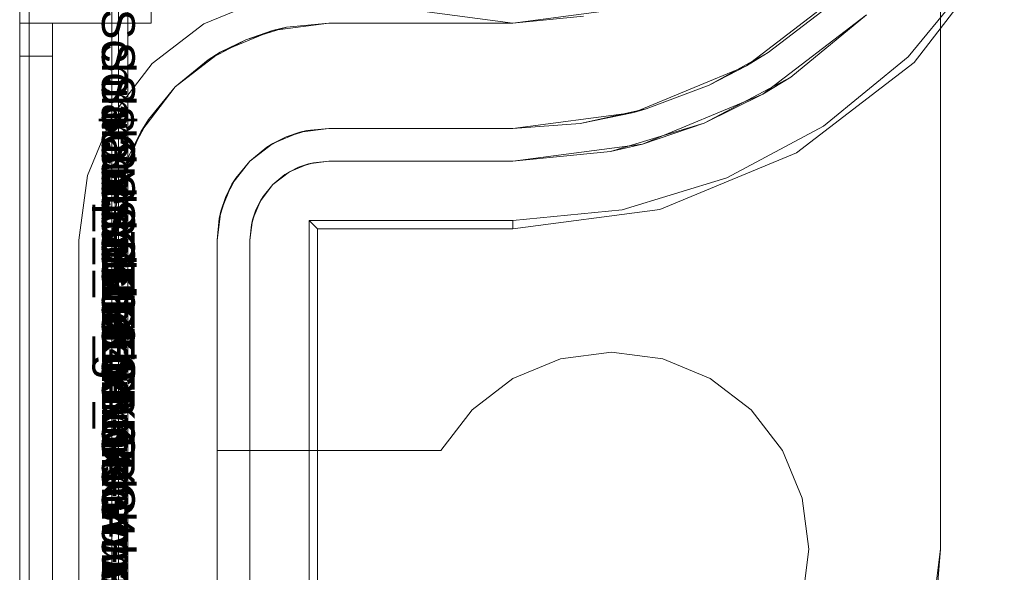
# Model space of a CAD drawing. Extents: x -620 to 300, y 62 to 1112.
# Tile 181 of 235: x 170.011 to 170.245, y 613.464 to 613.595. Entities that reach past the tile are written whole.
import ezdxf

# ---------------------------------------------------------------- set-up
doc = ezdxf.new("R2010")
doc.units = 0
doc.layers.get('0').update_dxf_attribs({"lineweight": 13})
doc.layers.add('AM_6-A06CPVLJL0', color=2, linetype='Continuous', lineweight=35, true_color=0xffff00)
doc.styles.get("Standard").update_dxf_attribs({"font": 'ARIALN.TTF'})

# ---------------------------------------------------------------- blocks, each defined once
blk = doc.blocks.new('Referenz-A06CPVLKL0')
at = {"color": 9, "linetype": 'ByBlock', "lineweight": 13, "ltscale": 0.13, "true_color": 0xc1c9c4}
for p, q in [((170.01061, 613.68033), (170.01061, 611.1022)), ((170.01061, 611.1022), (170.01061, 613.68033)), ((170.03249, 611.1022), (170.03249, 613.68033)), ((170.03249, 613.68033), (170.03249, 613.54283)), ((170.03405, 612.62564), (170.03405, 613.68033)), ((170.22936, 613.63569), (170.22936, 613.46939)), ((170.22936, 613.46939), (170.22936, 613.62152)), ((170.20625, 613.60188), (170.18327, 613.58425)), ((170.01061, 613.60046), (170.01061, 613.59439)), ((170.01061, 613.59439), (170.01061, 613.60046)), ((170.04186, 613.59439), (170.04186, 613.60046)), ((170.04186, 613.59439), (170.04186, 613.60046)), ((170.15004, 613.59732), (170.1278, 613.59439)), ((170.18845, 613.58743), (170.2012, 613.59714)), ((170.1278, 613.59439), (170.14457, 613.59604)), ((170.01061, 613.59439), (170.01061, 613.59424)), ((170.01452, 613.59439), (170.01061, 613.59439)), ((170.01061, 613.59439), (170.01843, 613.59439)), ((170.01061, 613.59439), (170.01061, 612.39126)), ((170.01061, 613.59439), (170.01061, 613.59439)), ((170.01452, 613.59439), (170.01061, 613.59439)), ((170.01061, 613.59412), (170.01061, 613.59439)), ((170.01061, 612.39126), (170.01061, 613.59439)), ((170.01061, 613.59439), (170.01843, 613.59439)), ((170.01061, 613.59424), (170.01061, 613.59379)), ((170.01061, 613.59334), (170.01061, 613.59412)), ((170.01061, 613.59379), (170.01061, 613.59307)), ((170.01061, 613.5921), (170.01061, 613.59334)), ((170.01061, 613.59307), (170.01061, 613.5921)), ((170.01843, 613.59439), (170.01452, 613.59439)), ((170.01843, 613.59439), (170.01452, 613.59439)), ((170.01843, 613.59424), (170.01843, 613.59439)), ((170.01843, 613.59439), (170.04186, 613.59439)), ((170.01843, 612.39126), (170.01843, 613.59439)), ((170.01843, 613.59439), (170.01843, 613.59439)), ((170.01843, 613.59424), (170.01843, 613.59439)), ((170.01843, 613.59439), (170.01843, 613.59439)), ((170.01843, 613.59439), (170.04186, 613.59439)), ((170.01843, 613.59439), (170.01843, 612.39126)), ((170.01843, 613.59379), (170.01843, 613.59424)), ((170.01843, 613.59379), (170.01843, 613.59424)), ((170.01843, 613.59307), (170.01843, 613.59379)), ((170.01843, 613.59307), (170.01843, 613.59379)), ((170.01843, 613.5921), (170.01843, 613.59307)), ((170.01843, 613.5921), (170.01843, 613.59307)), ((170.04186, 613.59439), (170.04186, 613.59439)), ((170.07071, 613.59263), (170.05827, 613.58748)), ((170.06432, 613.59046), (170.07399, 613.5934)), ((170.07071, 613.59263), (170.06432, 613.59046)), ((170.08405, 613.59439), (170.07071, 613.59263)), ((170.07399, 613.5934), (170.07071, 613.59263)), ((170.07399, 613.5934), (170.08405, 613.59439)), ((170.08405, 613.59439), (170.07399, 613.5934)), ((170.1278, 613.59439), (170.08405, 613.59439)), ((170.08405, 613.59439), (170.09731, 613.59439)), ((170.08405, 613.59439), (170.08405, 613.59439)), ((170.09731, 613.59439), (170.11226, 613.59439)), ((170.11226, 613.59439), (170.1278, 613.59439)), ((170.1278, 613.59439), (170.1278, 613.59439)), ((170.01061, 613.5921), (170.01061, 613.59092)), ((170.01061, 613.59048), (170.01061, 613.5921)), ((170.01061, 613.59092), (170.01061, 613.58957)), ((170.01061, 613.5886), (170.01061, 613.59048)), ((170.01843, 613.59092), (170.01843, 613.5921)), ((170.01843, 613.59092), (170.01843, 613.5921)), ((170.01843, 613.58957), (170.01843, 613.59092)), ((170.01843, 613.58957), (170.01843, 613.59092)), ((170.05541, 613.5857), (170.06432, 613.59046)), ((170.06432, 613.59046), (170.05827, 613.58748)), ((170.01061, 613.58957), (170.01061, 613.5881)), ((170.01061, 613.58658), (170.01061, 613.5886)), ((170.01061, 613.5881), (170.01061, 613.58658)), ((170.01843, 613.5881), (170.01843, 613.58957)), ((170.01843, 613.5881), (170.01843, 613.58957)), ((170.01843, 613.58658), (170.01843, 613.5881)), ((170.01843, 613.58658), (170.01843, 613.5881)), ((170.01061, 613.58658), (170.01452, 613.58658)), ((170.01061, 613.58658), (170.01061, 612.39126)), ((170.01452, 613.58658), (170.01061, 613.58658)), ((170.01061, 611.19595), (170.01061, 613.58658)), ((170.01452, 613.58658), (170.01843, 613.58658)), ((170.01843, 613.58658), (170.01452, 613.58658)), ((170.01843, 612.39126), (170.01843, 613.58658)), ((170.01843, 611.19595), (170.01843, 613.58658)), ((170.05827, 613.58748), (170.04759, 613.57929)), ((170.04759, 613.57929), (170.05541, 613.5857)), ((170.05541, 613.5857), (170.04759, 613.57929)), ((170.05827, 613.58748), (170.05541, 613.5857)), ((170.18845, 613.58743), (170.17443, 613.57966)), ((170.18327, 613.58425), (170.18845, 613.58743)), ((170.18327, 613.58425), (170.15651, 613.57317)), ((170.17443, 613.57966), (170.18327, 613.58425)), ((170.04759, 613.57929), (170.0394, 613.56861)), ((170.04118, 613.57147), (170.04759, 613.57929)), ((170.04759, 613.57929), (170.04118, 613.57147)), ((170.15944, 613.574), (170.17443, 613.57966)), ((170.15944, 613.574), (170.14379, 613.57055)), ((170.15651, 613.57317), (170.15944, 613.574)), ((170.03641, 613.56256), (170.04118, 613.57147)), ((170.04118, 613.57147), (170.0394, 613.56861)), ((170.15651, 613.57317), (170.1278, 613.56939)), ((170.14379, 613.57055), (170.15651, 613.57317)), ((170.07718, 613.56848), (170.08405, 613.56939)), ((170.08405, 613.56939), (170.07887, 613.56888)), ((170.08405, 613.56939), (170.1278, 613.56939)), ((170.1278, 613.56939), (170.08405, 613.56939)), ((170.08405, 613.56939), (170.08405, 613.56939)), ((170.1278, 613.56939), (170.14379, 613.57055)), ((170.14379, 613.57055), (170.1278, 613.56939)), ((170.1278, 613.56939), (170.1278, 613.56939)), ((170.0394, 613.56861), (170.03425, 613.55617)), ((170.0394, 613.56861), (170.03641, 613.56256)), ((170.07077, 613.56583), (170.07718, 613.56848)), ((170.07389, 613.56737), (170.07077, 613.56583)), ((170.07184, 613.56627), (170.07389, 613.56737)), ((170.07718, 613.56848), (170.07389, 613.56737)), ((170.07389, 613.56737), (170.07611, 613.56804)), ((170.07611, 613.56804), (170.07787, 613.56857)), ((170.07887, 613.56888), (170.07718, 613.56848)), ((170.07787, 613.56857), (170.07887, 613.56888)), ((170.06527, 613.56161), (170.07077, 613.56583)), ((170.06929, 613.56491), (170.06527, 613.56161)), ((170.07077, 613.56583), (170.06929, 613.56491)), ((170.06929, 613.56491), (170.07022, 613.56541)), ((170.07022, 613.56541), (170.07184, 613.56627)), ((170.03348, 613.55289), (170.03641, 613.56256)), ((170.03641, 613.56256), (170.03425, 613.55617)), ((170.06105, 613.55611), (170.06527, 613.56161)), ((170.06527, 613.56161), (170.06197, 613.55758)), ((170.06197, 613.55758), (170.06105, 613.55611)), ((170.06147, 613.55666), (170.06197, 613.55758)), ((170.03425, 613.55617), (170.03249, 613.54283)), ((170.03425, 613.55617), (170.03348, 613.55289)), ((170.05839, 613.5497), (170.06105, 613.55611)), ((170.06105, 613.55611), (170.05951, 613.55299)), ((170.05951, 613.55299), (170.0606, 613.55504)), ((170.0606, 613.55504), (170.06147, 613.55666)), ((170.03249, 613.54283), (170.03348, 613.55289)), ((170.03348, 613.55289), (170.03249, 613.54283)), ((170.05951, 613.55299), (170.05839, 613.5497)), ((170.05884, 613.55077), (170.05951, 613.55299)), ((170.0583, 613.54901), (170.05884, 613.55077)), ((170.05749, 613.54283), (170.05839, 613.5497)), ((170.058, 613.54801), (170.05749, 613.54283)), ((170.05839, 613.5497), (170.058, 613.54801)), ((170.058, 613.54801), (170.0583, 613.54901)), ((170.03249, 613.54283), (170.03249, 611.2397)), ((170.03249, 613.54283), (170.03249, 613.54283)), ((170.05749, 611.2397), (170.05749, 613.54283)), ((170.05749, 613.54283), (170.05749, 613.49283)), ((170.05749, 613.54283), (170.05749, 613.54283)), ((170.15124, 613.51626), (170.13911, 613.51467)), ((170.13911, 613.51467), (170.15124, 613.51626)), ((170.16337, 613.51467), (170.15124, 613.51626)), ((170.15124, 613.51626), (170.16337, 613.51467)), ((170.13911, 613.51467), (170.1278, 613.50998)), ((170.1278, 613.50998), (170.13911, 613.51467)), ((170.17468, 613.50998), (170.16337, 613.51467)), ((170.16337, 613.51467), (170.17468, 613.50998)), ((170.1278, 613.50998), (170.11809, 613.50253)), ((170.11809, 613.50253), (170.1278, 613.50998)), ((170.18438, 613.50253), (170.17468, 613.50998)), ((170.17468, 613.50998), (170.18438, 613.50253)), ((170.11809, 613.50253), (170.11064, 613.49283)), ((170.11064, 613.49283), (170.11809, 613.50253)), ((170.19183, 613.49283), (170.18438, 613.50253)), ((170.18438, 613.50253), (170.19183, 613.49283)), ((170.05749, 613.49283), (170.05749, 613.44595)), ((170.11064, 613.49283), (170.05749, 613.49283)), ((170.05749, 613.49283), (170.11064, 613.49283)), ((170.05749, 613.49283), (170.05749, 613.49283)), ((170.11064, 613.49283), (170.11064, 613.49283)), ((170.19652, 613.48152), (170.19183, 613.49283)), ((170.19183, 613.49283), (170.19652, 613.48152)), ((170.19811, 613.46939), (170.19652, 613.48152)), ((170.19652, 613.48152), (170.19811, 613.46939)), ((170.19652, 613.45726), (170.19811, 613.46939)), ((170.19811, 613.46939), (170.19652, 613.45726)), ((170.22936, 613.46939), (170.22694, 613.45008)), ((170.22841, 613.45724), (170.22936, 613.46939)), ((170.22936, 613.46939), (170.22936, 613.46939))]:
    blk.add_line(p, q, dxfattribs=at)
at = {"color": 251, "linetype": 'ByBlock', "lineweight": 13, "ltscale": 0.13, "true_color": 0x636363}
for p, q in [((170.01061, 613.68033), (170.01061, 611.1022)), ((170.0363, 613.68033), (170.0363, 611.1022)), ((170.01287, 613.66445), (170.01287, 611.11939)), ((170.22311, 613.58502), (170.24453, 613.61293)), ((170.22171, 613.58641), (170.23823, 613.60654)), ((170.05436, 613.59425), (170.06868, 613.60018)), ((170.06868, 613.60018), (170.05436, 613.59425)), ((170.10556, 613.59732), (170.1278, 613.59439)), ((170.1278, 613.59439), (170.15004, 613.59732)), ((170.21177, 613.59636), (170.18718, 613.57749)), ((170.19378, 613.58159), (170.21177, 613.59636)), ((170.04207, 613.58481), (170.05436, 613.59425)), ((170.05436, 613.59425), (170.04207, 613.58481)), ((170.20159, 613.5699), (170.22171, 613.58641)), ((170.03263, 613.57251), (170.04207, 613.58481)), ((170.04207, 613.58481), (170.03263, 613.57251)), ((170.1952, 613.5636), (170.22311, 613.58502)), ((170.19378, 613.58159), (170.17325, 613.57062)), ((170.18718, 613.57749), (170.19378, 613.58159)), ((170.18718, 613.57749), (170.15854, 613.56562)), ((170.17325, 613.57062), (170.18718, 613.57749)), ((170.0267, 613.55819), (170.03263, 613.57251)), ((170.03263, 613.57251), (170.0267, 613.55819)), ((170.17325, 613.57062), (170.15097, 613.56386)), ((170.15854, 613.56562), (170.17325, 613.57062)), ((170.17863, 613.55762), (170.20159, 613.5699)), ((170.15854, 613.56562), (170.1278, 613.56158)), ((170.15097, 613.56386), (170.15854, 613.56562)), ((170.1278, 613.56158), (170.15097, 613.56386)), ((170.16269, 613.55013), (170.1952, 613.5636)), ((170.07363, 613.55842), (170.07688, 613.56015)), ((170.07468, 613.55906), (170.0792, 613.56094)), ((170.07688, 613.56015), (170.07468, 613.55906)), ((170.07688, 613.56015), (170.08039, 613.56122)), ((170.0792, 613.56094), (170.07688, 613.56015)), ((170.0792, 613.56094), (170.08405, 613.56158)), ((170.08039, 613.56122), (170.0792, 613.56094)), ((170.08405, 613.56158), (170.08039, 613.56122)), ((170.08039, 613.56122), (170.08405, 613.56158)), ((170.08405, 613.56158), (170.1278, 613.56158)), ((170.1278, 613.56158), (170.08405, 613.56158)), ((170.08405, 613.56158), (170.08405, 613.56158)), ((170.1278, 613.56158), (170.1278, 613.56158)), ((170.02468, 613.54283), (170.0267, 613.55819)), ((170.0267, 613.55819), (170.02468, 613.54283)), ((170.07079, 613.55608), (170.07468, 613.55906)), ((170.07363, 613.55842), (170.07079, 613.55608)), ((170.07079, 613.55608), (170.07363, 613.55842)), ((170.07468, 613.55906), (170.07363, 613.55842)), ((170.15371, 613.55007), (170.17863, 613.55762)), ((170.06781, 613.5522), (170.07079, 613.55608)), ((170.07079, 613.55608), (170.06846, 613.55324)), ((170.06846, 613.55324), (170.07079, 613.55608)), ((170.06673, 613.55), (170.06846, 613.55324)), ((170.06846, 613.55324), (170.06781, 613.5522)), ((170.06594, 613.54768), (170.06781, 613.5522)), ((170.06781, 613.5522), (170.06673, 613.55)), ((170.06566, 613.54648), (170.06673, 613.55)), ((170.06673, 613.55), (170.06594, 613.54768)), ((170.1278, 613.54554), (170.16269, 613.55013)), ((170.1278, 613.54751), (170.15371, 613.55007)), ((170.0653, 613.54283), (170.06594, 613.54768)), ((170.06566, 613.54648), (170.0653, 613.54283)), ((170.0653, 613.54283), (170.06566, 613.54648)), ((170.06594, 613.54768), (170.06566, 613.54648)), ((170.07936, 613.54751), (170.1278, 613.54751)), ((170.08134, 613.54554), (170.07936, 613.54751)), ((170.07936, 611.23501), (170.07936, 613.54751)), ((170.1278, 613.54751), (170.1278, 613.54554)), ((170.08134, 613.54554), (170.1278, 613.54554)), ((170.08134, 611.23699), (170.08134, 613.54554)), ((170.02468, 613.54283), (170.02468, 613.54283)), ((170.02468, 611.2397), (170.02468, 613.54283)), ((170.02468, 613.54283), (170.02468, 611.2397)), ((170.0653, 611.2397), (170.0653, 613.54283)), ((170.0653, 613.54283), (170.0653, 611.2397)), ((170.0653, 613.54283), (170.0653, 613.54283))]:
    blk.add_line(p, q, dxfattribs=at)
at = {"layer": 'AM_6-A06CPVLJL0', "linetype": 'ByBlock', "ltscale": 0.35, "char_height": 0.0078125, "attachment_point": 1, "rotation": 270}
for s, insert in [('{\\fArial;Schraube_TK34mm-schwarz}', (170.03796, 613.5978)), ('{\\fArial;Schraube_TK34mm-schwarz}', (170.03796, 613.58998)), ('{\\fArial;Schraube_TK34mm-schwarz}', (170.03796, 613.58217)), ('{\\fArial;$CNSORDERNO.}', (170.03796, 613.57447)), ('{\\fArial;Schraube_TK34mm-schwarz}', (170.03796, 613.56655)), ('{\\fArial;Spelsberg}', (170.03796, 613.55873)), ('{\\fArial;Schraube_TK34mm-schwarz}', (170.03796, 613.55092)), ('{\\fArial;SPELSBERG}', (170.03796, 613.54311)), ('{\\fArial;1}', (170.03796, 613.53461))]:
    blk.add_mtext(s, dxfattribs=dict(at, insert=insert))

msp = doc.modelspace()

# ---------------------------------------------------------------- block references
at = {"color": 8, "lineweight": 25, "ltscale": 0.25, "true_color": 0x808080}
msp.add_blockref('Referenz-A06CPVLKL0', (0, 0), dxfattribs=at)

doc.saveas('drawing.dxf')
